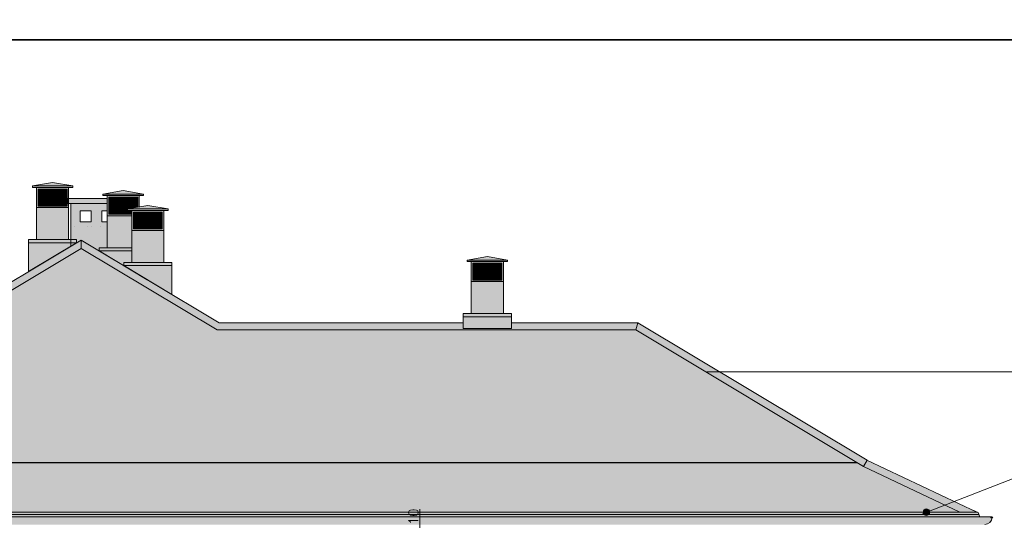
# Model space of a CAD drawing. Header units: millimetres. Extents: x -740 to 33545, y -26688 to 22494.
# Tile 38 of 256: x 4173 to 5403, y 8974 to 9599. Entities that reach past the tile are written whole.
import ezdxf

# ---------------------------------------------------------------- set-up
doc = ezdxf.new("R2010")
doc.units = ezdxf.units.MM
doc.header["$MEASUREMENT"] = 0
doc.layers.get('Defpoints').update_dxf_attribs({"color": 252})
doc.layers.add('a3', color=252, linetype='Continuous', lineweight=30, plot=False)
for name, color, linetype, lineweight in [('A_l.widokowa', 252, 'Continuous', 18), ('A_linie widokowe', 252, 'Continuous', 18), ('l.widokowa', 252, 'Continuous', 15), ('l.wypełnien', 252, 'Continuous', 5), ('wymiarowanie', 252, 'Continuous', 9)]:
    doc.layers.add(name, color=color, linetype=linetype, lineweight=lineweight)
doc.styles.add('styl2', font='simplex.shx')
doc.dimstyles.new('Skala 1-50', dxfattribs={"dimtxt": 12, "dimasz": 5, "dimexe": 1, "dimexo": 1, "dimgap": 1.5, "dimtad": 1, "dimdec": 1, "dimrnd": 0.5, "dimtxsty": 'styl2', "dimblk": 'ARCHTICK', "dimcen": 5, "dimadec": 0, "dimazin": 0, "dimtfac": 1, "dimtdec": 1, "dimtmove": 1, "dimatfit": 3, "dimldrblk": 'ARCHTICK', "dimfxl": 0, "dimlwd": -1, "dimlwe": -1, "dimarcsym": 0})

# ---------------------------------------------------------------- blocks, each defined once
blk = doc.blocks.new('_ArchTick')
at = {"color": 0, "linetype": 'ByBlock', "const_width": 0.15}
blk.add_lwpolyline([(-0.5, -0.5), (0.5, 0.5)], dxfattribs=at)
blk = doc.blocks.new('*D2051')
at = {"layer": 'Defpoints', "color": 0}
for p in [(4647.1, 8960.8), (4647.1, 8950.9), (4672.9, 8950.9)]:
    blk.add_point(p, dxfattribs=at)
at = {"layer": 'wymiarowanie', "color": 0}
for p, q in [((4672.9, 8960.8), (4672.9, 8988)), ((4662.9, 8960.8), (4673.9, 8960.8)), ((4672.9, 8960.8), (4672.9, 8950.9)), ((4662.9, 8950.9), (4673.9, 8950.9))]:
    blk.add_line(p, q, dxfattribs=at)
at = {"layer": 'wymiarowanie', "color": 0, "xscale": 5, "yscale": 5, "zscale": 5}
for p, rotation in [((4672.9, 8960.8), 90), ((4672.9, 8950.9), 270)]:
    blk.add_blockref('_ArchTick', p, dxfattribs=dict(at, rotation=rotation))
at = {"layer": 'wymiarowanie', "color": 0, "insert": (4665.1, 8978.7), "char_height": 12, "attachment_point": 5, "rotation": 90, "style": 'styl2'}
blk.add_mtext('10', dxfattribs=at)
blk = doc.blocks.new('kominek')
at = {"layer": 'l.wypełnien'}
h = blk.add_hatch(dxfattribs=at)
h.set_pattern_fill('ANSI37', color=256, scale=10, style=0)
h.set_pattern_definition([(45, (0, 10), (-0.88388348, 0.88388348), []), (135, (0, 10), (-0.88388348, -0.88388348), [])])
h.paths.add_polyline_path([(4702.4, 10862.6), (4738.4, 10862.6), (4738.4, 10841.6), (4702.4, 10841.6)])
at = {"layer": 'A_l.widokowa', "color": 7}
for p, q in [((4695.1, 10866.6), (4720.4, 10870.9)), ((4745.7, 10866.6), (4720.4, 10870.9)), ((4695.1, 10866.6), (4720.4, 10866.6)), ((4745.7, 10866.6), (4720.4, 10866.6))]:
    blk.add_line(p, q, dxfattribs=at)
for points in [[(4700.4, 10864.6), (4695.1, 10864.6), (4695.1, 10866.6)], [(4740.4, 10864.6), (4745.7, 10864.6), (4745.7, 10866.6)]]:
    blk.add_lwpolyline(points, dxfattribs=at)
for points in [[(4700.4, 10864.6), (4740.4, 10864.6), (4740.4, 10839.6), (4700.4, 10839.6)], [(4702.4, 10862.6), (4738.4, 10862.6), (4738.4, 10841.6), (4702.4, 10841.6)]]:
    blk.add_lwpolyline(points, close=True, dxfattribs=at)
at = {"layer": 'A_l.widokowa'}
blk.add_lwpolyline([(4700.4, 10839.6), (4740.4, 10839.6), (4740.4, 10799.6), (4700.4, 10799.6)], close=True, dxfattribs=at)

msp = doc.modelspace()

# ---------------------------------------------------------------- hatches: boundary and pattern name
at = {"layer": 'l.wypełnien'}
h = msp.add_hatch(color=256, dxfattribs=at)
h.paths.add_polyline_path([(4194.46, 9324.74), (4234.46, 9324.74), (4234.46, 9334.24), (4234.46, 9364.74), (4194.46, 9364.74), (4194.46, 9334.24)])
h.paths.add_polyline_path([(4194.46, 9364.74), (4234.46, 9364.74), (4234.46, 9389.74), (4194.46, 9389.74)])
h.paths.add_polyline_path([(4196.46, 9387.74), (4196.46, 9366.74), (4232.46, 9366.74), (4232.46, 9387.74)], flags=16)
h.paths.add_polyline_path([(4189.12, 9391.74), (4214.46, 9396.01), (4239.8, 9391.74), (4214.46, 9391.74)])
h.paths.add_polyline_path([(4189.12, 9391.74), (4214.46, 9391.74), (4239.8, 9391.74), (4239.8, 9389.74), (4234.46, 9389.74), (4194.46, 9389.74), (4189.12, 9389.74)])
h = msp.add_hatch(color=256, dxfattribs=at)
h.paths.add_polyline_path([(4282.68, 9314.64), (4322.68, 9314.64), (4322.68, 9324.14), (4322.68, 9354.64), (4282.68, 9354.64), (4282.68, 9324.14)])
h.paths.add_polyline_path([(4282.68, 9354.64), (4322.68, 9354.64), (4322.68, 9379.64), (4282.68, 9379.64)])
h.paths.add_polyline_path([(4284.68, 9377.64), (4284.68, 9356.64), (4320.68, 9356.64), (4320.68, 9377.64)], flags=16)
h.paths.add_polyline_path([(4277.34, 9381.64), (4302.68, 9385.9), (4328.03, 9381.64), (4302.68, 9381.64)])
h.paths.add_polyline_path([(4277.34, 9381.64), (4302.68, 9381.64), (4328.03, 9381.64), (4328.03, 9379.64), (4322.68, 9379.64), (4282.68, 9379.64), (4277.34, 9379.64)])
h = msp.add_hatch(color=256, dxfattribs=at)
h.paths.add_polyline_path([(4237.13, 9324.74), (4237.13, 9369.95), (4282.68, 9369.95), (4282.68, 9360.69), (4275.99, 9360.69), (4275.99, 9347.13), (4282.68, 9347.13), (4282.68, 9314.64), (4272.68, 9314.64), (4272.68, 9310.63), (4250.15, 9324.14), (4244.46, 9320.73), (4244.46, 9324.74)])
h.paths.add_polyline_path([(4248.87, 9347.13), (4248.87, 9360.69), (4262.43, 9360.69), (4262.43, 9347.13)], flags=16)
h.paths.add_polyline_path([(4363.36, 9256.27), (4363.36, 9292.24), (4303.36, 9292.24)])
h.paths.add_polyline_path([(4184.46, 9284.76), (4184.46, 9320.73), (4237.13, 9320.73), (4237.13, 9316.34)])
h.paths.add_polyline_path([(4303.36, 9292.24), (4303.36, 9296.24), (4313.36, 9296.24), (4313.36, 9310.63), (4272.68, 9310.63)])
h.paths.add_polyline_path([(4234.46, 9369.95), (4237.13, 9369.95), (4282.68, 9369.95), (4282.68, 9375.9), (4234.46, 9375.9)])
h.paths.add_polyline_path([(4303.36, 9292.24), (4303.36, 9296.24), (4313.36, 9296.24), (4353.36, 9296.24), (4363.36, 9296.24), (4363.36, 9292.24)])
h.paths.add_polyline_path([(4184.46, 9324.74), (4184.46, 9320.73), (4237.13, 9320.73), (4237.13, 9324.74), (4234.46, 9324.74), (4194.46, 9324.74)])
h.paths.add_polyline_path([(4313.36, 9310.63), (4313.36, 9314.64), (4282.68, 9314.64), (4272.68, 9314.64), (4272.68, 9310.63)])
h.paths.add_polyline_path([(4244.46, 9320.73), (4237.13, 9320.73), (4237.13, 9316.34)])
h.paths.add_polyline_path([(4237.13, 9320.73), (4237.13, 9324.74), (4244.46, 9324.74), (4244.46, 9320.73)])
h = msp.add_hatch(dxfattribs=at)
h.set_pattern_fill('ANSI37', color=256, scale=10, angle=180, style=0)
h.set_pattern_definition([(135, (9023.0827, -1475), (0.88388348, 0.88388348), []), (45, (9023.0827, -1475), (0.88388348, -0.88388348), [])])
h.paths.add_polyline_path([(4320.68, 9365.38), (4308.02, 9363.24), (4308.02, 9361.24), (4313.36, 9361.24), (4313.36, 9356.64), (4284.68, 9356.64), (4284.68, 9377.64), (4320.68, 9377.64)])
h = msp.add_hatch(color=256, dxfattribs=at)
h.paths.add_polyline_path([(4313.36, 9296.24), (4353.36, 9296.24), (4353.36, 9305.75), (4353.36, 9336.24), (4313.36, 9336.24), (4313.36, 9305.75)])
h.paths.add_polyline_path([(4313.36, 9336.24), (4353.36, 9336.24), (4353.36, 9361.24), (4313.36, 9361.24)])
h.paths.add_polyline_path([(4315.36, 9359.24), (4315.36, 9338.24), (4351.36, 9338.24), (4351.36, 9359.24)], flags=16)
h.paths.add_polyline_path([(4308.02, 9363.24), (4333.36, 9367.51), (4358.71, 9363.24), (4333.36, 9363.24)])
h.paths.add_polyline_path([(4308.02, 9363.24), (4333.36, 9363.24), (4358.71, 9363.24), (4358.71, 9361.24), (4353.36, 9361.24), (4313.36, 9361.24), (4308.02, 9361.24)])
h = msp.add_hatch(dxfattribs=at)
h.set_pattern_fill('SPANTILE', color=256, scale=17, angle=180, style=0)
h.set_pattern_definition([(265.0303, (9007.4427, -1468), (16.99985222, 204.000017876), [15.699024, -376.776457]), (7e-15, (9006.083, -1483.64), (17, -17), [1.36, -15.64]), (180, (9023.083, -1485), (-17, 17), [4.76, -12.24]), (90, (9018.323, -1485), (17, 17), [1.7, -15.3]), (270, (9007.443, -1483.3), (-17, -17), [1.7, -15.3]), (180, (9007.443, -1485), (-17, 17), [1.36, -15.64]), (180, (9023.083, -1483.64), (-17, 17), [3.4, -13.6]), (94.9697, (9019.6827, -1483.64), (-16.99985222, 204.000017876), [15.699024, -376.776457]), (127.3039, (9019.6827, -1482.79), (220.999760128, -289.00018261), [4.488136, -444.32475]), (161.5651, (9016.9627, -1479.22), (-34.0000074, 16.9999729), [4.300694, -49.458015]), (198.4349, (9012.8827, -1477.86), (34.0000074, 16.9999729), [4.300694, -49.458015]), (232.6961, (9008.8027, -1479.22), (-220.999760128, -289.00018261), [4.488136, -444.32475]), (159.7751, (9016.1127, -1480.41), (186.999953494, -68.000141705), [3.442245, -340.781524]), (200.2249, (9012.8827, -1479.22), (-186.999953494, -68.000141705), [3.442245, -340.781524]), (232.5946, (9009.6527, -1480.41), (-170.000169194, -220.999871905), [3.638153, -360.177725]), (127.4054, (9018.3227, -1483.3), (170.000169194, -220.999871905), [3.638153, -360.177725])])
h.paths.add_polyline_path([(5013.76, 9169.28), (4942.61, 9211.93), (4419.82, 9211.93), (4250.15, 9313.65), (3804.37, 9046.41), (5013.76, 9046.41)])
h.paths.add_polyline_path([(5013.76, 8984.3), (5013.76, 9046.41), (3804.37, 9046.41), (3796.03, 9041.41), (3694.41, 8993.21), (3717.44, 8984.3)])
h.paths.add_polyline_path([(5013.76, 9046.41), (5013.76, 9169.28), (5218.72, 9046.41)])
h.paths.add_polyline_path([(5347.47, 8984.3), (5227.05, 9041.41), (5218.72, 9046.41), (5013.76, 9046.41), (5013.76, 8984.3)])
h = msp.add_hatch(color=256, dxfattribs=at)
h.paths.add_polyline_path([(4737.35, 9232.31), (4777.35, 9232.31), (4777.35, 9241.81), (4777.35, 9272.31), (4737.35, 9272.31), (4737.35, 9241.81)])
h.paths.add_polyline_path([(4737.35, 9272.31), (4777.35, 9272.31), (4777.35, 9297.31), (4737.35, 9297.31)])
h.paths.add_polyline_path([(4739.35, 9295.31), (4739.35, 9274.31), (4775.35, 9274.31), (4775.35, 9295.31)], flags=16)
h.paths.add_polyline_path([(4732.01, 9299.31), (4757.35, 9303.58), (4782.7, 9299.31), (4757.35, 9299.31)])
h.paths.add_polyline_path([(4732.01, 9299.31), (4757.35, 9299.31), (4782.7, 9299.31), (4782.7, 9297.31), (4777.35, 9297.31), (4737.35, 9297.31), (4732.01, 9297.31)])
h = msp.add_hatch(color=256, dxfattribs=at)
h.paths.add_polyline_path([(4727.35, 9213.56), (4787.35, 9213.56), (4787.35, 9220.93), (4787.35, 9228.3), (4727.35, 9228.3), (4727.35, 9220.93)])
h.paths.add_polyline_path([(4727.35, 9232.31), (4727.35, 9228.3), (4787.35, 9228.3), (4787.35, 9232.31), (4777.35, 9232.31), (4737.35, 9232.31)])
at = {"layer": 'wymiarowanie'}
msp.add_hatch(color=256, dxfattribs=at).paths.add_polyline_path([(4250.15, 9324.14), (3791.73, 9049.33), (3654.61, 8984.3), (3653.64, 8984.3), (3652.72, 8983.87), (3650.89, 8978.67), (3636.25, 8978.68), (3635.5, 8977.93, 1), (3644.5, 8968.93), (5378.59, 8968.93, 0.4036982), (5387.36, 8977.39), (5386.84, 8978.68), (5372.19, 8978.67), (5370.36, 8983.87), (5369.45, 8984.3), (5368.47, 8984.3), (5231.68, 9049.13), (4945.1, 9220.93), (4422.31, 9220.93)])
at = {"layer": 'wymiarowanie', "ltscale": 0.3}
msp.add_hatch(color=256, dxfattribs=at).paths.add_polyline_path([(5301.6, 8984.3, -1), (5309.68, 8984.3, -1)])

# ---------------------------------------------------------------- linework, layer by layer
at = {"layer": 'a3'}
for points in [[(3460.21, 11059.38), (3460.21, 9574.38), (5560.21, 9574.38), (5560.21, 11059.38), (3460.21, 11059.38)], [(4009.32, 11059.38), (4009.32, 9574.38), (6109.32, 9574.38), (6109.32, 11059.38), (4009.32, 11059.38)], [(3460.21, 9574.38), (3460.21, 8089.38), (5560.21, 8089.38), (5560.21, 9574.38), (3460.21, 9574.38)], [(4009.32, 9574.38), (4009.32, 8089.38), (6109.32, 8089.38), (6109.32, 9574.38), (4009.32, 9574.38)]]:
    msp.add_lwpolyline(points, dxfattribs=at)
at = {"layer": 'A_l.widokowa'}
for p, q in [((4277.34, 9381.64), (4302.68, 9385.9)), ((4328.03, 9381.64), (4302.68, 9385.9)), ((4277.34, 9381.64), (4302.68, 9381.64)), ((4328.03, 9381.64), (4302.68, 9381.64))]:
    msp.add_line(p, q, dxfattribs=at)
at = {"layer": 'A_l.widokowa', "linetype": 'Continuous'}
for points in [[(4233.66, 9375.9), (4282.68, 9375.9)], [(4233.66, 9375.9), (4233.66, 9369.95), (4233.66, 9369.95)], [(4233.66, 9369.95), (4282.68, 9369.95)], [(4282.68, 9369.95), (4233.66, 9369.95)], [(4237.13, 9369.95), (4237.13, 9316.34)], [(4248.87, 9347.13), (4248.87, 9360.69), (4248.87, 9360.69)], [(4248.87, 9360.69), (4262.43, 9360.69), (4262.43, 9360.69)], [(4262.43, 9360.69), (4248.87, 9360.69), (4248.87, 9360.69)], [(4262.43, 9360.69), (4262.43, 9347.13), (4262.43, 9347.13)], [(4275.99, 9347.13), (4275.99, 9360.69), (4275.99, 9360.69)], [(4275.99, 9360.69), (4282.68, 9360.69)], [(4282.68, 9360.69), (4275.99, 9360.69), (4275.99, 9360.69)], [(4262.43, 9347.13), (4248.87, 9347.13), (4248.87, 9347.13)], [(4248.87, 9347.13), (4262.43, 9347.13), (4262.43, 9347.13)], [(4282.68, 9347.13), (4275.99, 9347.13), (4275.99, 9347.13)], [(4275.99, 9347.13), (4282.68, 9347.13)]]:
    msp.add_lwpolyline(points, dxfattribs=at)
at = {"layer": 'A_l.widokowa'}
for points in [[(4282.68, 9379.64), (4277.34, 9379.64), (4277.34, 9381.64)], [(4322.68, 9365.71), (4322.68, 9379.64), (4282.68, 9379.64), (4282.68, 9354.64), (4313.36, 9354.64)], [(4320.68, 9365.38), (4320.68, 9377.64), (4284.68, 9377.64), (4284.68, 9356.64), (4313.36, 9356.64)], [(4322.68, 9379.64), (4328.03, 9379.64), (4328.03, 9381.64)], [(4313.36, 9354.64), (4282.68, 9354.64), (4282.68, 9314.64), (4313.36, 9314.64)]]:
    msp.add_lwpolyline(points, dxfattribs=at)
at = {"layer": 'A_l.widokowa', "linetype": 'Continuous'}
for points in [[(4241.86, 9341.18), (4241.86, 9341.18)], [(4258.43, 9341.18), (4258.43, 9341.18)], [(4262.43, 9341.18), (4262.43, 9341.18)], [(4274.11, 9341.18), (4274.11, 9341.18)]]:
    msp.add_lwpolyline(points, close=True, dxfattribs=at)
at = {"layer": 'A_l.widokowa'}
msp.add_lwpolyline([(4787.35, 9228.3), (4727.35, 9228.3), (4727.35, 9213.56), (4787.35, 9213.56)], close=True, dxfattribs=at)
at = {"layer": 'A_linie widokowe'}
for p, q in [((4332.68, 9274.66), (4272.68, 9310.63)), ((4272.68, 9310.63), (4272.68, 9310.63)), ((4272.68, 9310.63), (4313.36, 9310.63))]:
    msp.add_line(p, q, dxfattribs=at)
for points in [[(4184.46, 9324.74), (4244.46, 9324.74), (4244.46, 9320.73), (4184.46, 9320.73)], [(4184.46, 9284.76), (4244.46, 9320.73), (4244.46, 9320.73), (4184.46, 9320.73)], [(4363.36, 9296.24), (4303.36, 9296.24), (4303.36, 9292.24), (4363.36, 9292.24)], [(4363.36, 9256.27), (4303.36, 9292.24), (4303.36, 9292.24), (4363.36, 9292.24)], [(4787.35, 9232.31), (4727.35, 9232.31), (4727.35, 9228.3), (4787.35, 9228.3)]]:
    msp.add_lwpolyline(points, close=True, dxfattribs=at)
msp.add_lwpolyline([(4313.36, 9314.64), (4272.68, 9314.64), (4272.68, 9310.63), (4313.36, 9310.63)], dxfattribs=at)
at = {"layer": 'A_linie widokowe', "linetype": 'Continuous', "lineweight": -2}
msp.add_lwpolyline([(3804.37, 9046.41), (5218.72, 9046.41)], dxfattribs=at)
at = {"layer": 'l.widokowa'}
for p, q in [((4419.82, 9211.93), (4942.61, 9211.93)), ((4422.31, 9220.93), (4727.35, 9220.93)), ((4787.35, 9220.93), (4945.1, 9220.93)), ((4945.1, 9220.93), (4942.61, 9211.93)), ((5227.05, 9041.41), (5231.68, 9049.13)), ((5227.05, 9041.41), (5231.68, 9049.13)), ((5387.59, 8977.93), (5388.78, 8977.24))]:
    msp.add_line(p, q, dxfattribs=at)
at = {"layer": 'l.widokowa', "ltscale": 0.3}
msp.add_line((5368.47, 8984.3), (5231.35, 9049.33), dxfattribs=at)
for points in [[(3791.4, 9049.13), (4250.15, 9324.14)], [(4422.31, 9220.93), (4250.15, 9324.14)], [(3796.03, 9041.41), (4250.15, 9313.65)], [(4419.82, 9211.93), (4250.15, 9313.65)], [(5227.05, 9041.41), (4942.61, 9211.93)], [(5231.68, 9049.13), (4945.1, 9220.93)]]:
    msp.add_lwpolyline(points, dxfattribs=at)
at = {"layer": 'l.widokowa'}
for points in [[(5347.47, 8984.3), (5227.05, 9041.41)], [(3636.38, 8978.67), (5193.04, 8978.67)], [(3651.89, 8981.49), (5193.04, 8981.49)], [(5369.45, 8984.3), (3653.64, 8984.3)], [(5369.45, 8984.3), (3654.61, 8984.3)], [(5371.2, 8981.49), (3827.02, 8981.49)], [(5386.71, 8978.67), (3827.02, 8978.67)], [(5363.83, 8986.91), (5370.36, 8983.87), (5372.19, 8978.67)], [(5363.83, 8986.91), (5370.36, 8983.87), (5372.19, 8978.67)]]:
    msp.add_lwpolyline(points, dxfattribs=at)
msp.add_circle((5386.84, 8977.93), 0.75, dxfattribs=at)
msp.add_arc((5378.59, 8977.93), 9, 270, 0, dxfattribs=at)
at = {"layer": 'wymiarowanie'}
for p, q in [((4250.15, 9324.14), (4250.15, 9313.65)), ((5031.29, 9159.69), (6042.39, 9159.69)), ((5300.61, 8982.35), (5524.48, 9069.03))]:
    msp.add_line(p, q, dxfattribs=at)
at = {"layer": 'wymiarowanie', "ltscale": 0.3}
msp.add_circle((5305.64, 8984.3), 4.04, dxfattribs=at)

# ---------------------------------------------------------------- block references
at = {"layer": 'l.wypełnien'}
msp.add_blockref('kominek', (-505.94, -1474.9), dxfattribs=at)
at = {"layer": 'l.wypełnien', "xscale": -1}
for p in [(9053.76, -1503.39), (9477.75, -1567.33)]:
    msp.add_blockref('kominek', p, dxfattribs=at)

# ---------------------------------------------------------------- dimensions: what is measured, and where the dimension line sits
at = {"layer": 'wymiarowanie'}
dim = msp.add_linear_dim(base=(4672.88, 8950.91), p1=(4647.14, 8960.75), p2=(4647.14, 8950.91), angle=90, dimstyle='Skala 1-50', override={"dimtmove": 0, "dimfxl": 10}, dxfattribs=at)
dim.commit()
dim.dimension.update_dxf_attribs({"geometry": '*D2051', "text_midpoint": (4672.88, 8978.67), "dimtype": 160})

doc.saveas('drawing.dxf')
